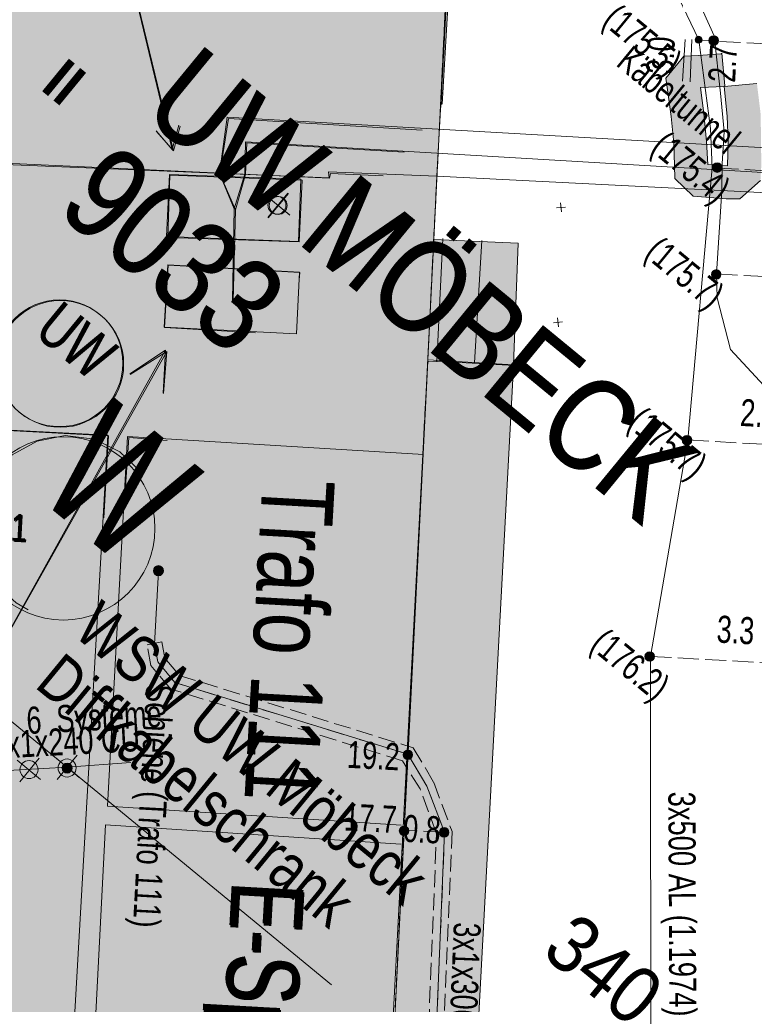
# Model space of a CAD drawing. Header units: metres. Extents: x -740 to 758, y -633 to 854.
# Tile 215 of 256: x -382 to -368, y 249 to 268. Entities that reach past the tile are written whole.
import ezdxf

# ---------------------------------------------------------------- set-up
doc = ezdxf.new("R2010")
doc.units = ezdxf.units.M
doc.header["$MEASUREMENT"] = 0
for name, pattern in [('333_125', [0.4576, 0.3328, -0.1248]), ('333_333', [0.6656, 0.3328, -0.3328]), ('416_125', [0.5408, 0.416, -0.1248])]:
    doc.linetypes.add(name, pattern=pattern)
for name, color, linetype in [('Gis.LOVION', 7, 'Continuous'), ('Grundkarte.LOVION', 7, 'Continuous'), ('Grundkarte_Text.LOVION', 7, 'Continuous'), ('Strom.LOVION', 7, 'Continuous'), ('StromBemass.LOVION', 7, 'Continuous'), ('Telko.LOVION', 7, 'Continuous'), ('Wasser.LOVION', 7, 'Continuous')]:
    doc.layers.add(name, color=color, linetype=linetype)
doc.styles.add('ERSTELLTER_STIL_1', font='arial.ttf')

msp = doc.modelspace()

# ---------------------------------------------------------------- hatches: boundary and pattern name
at = {"layer": 'Gis.LOVION', "linetype": 'Continuous', "lineweight": 18}
for color, points in [(254, [(-368.985, 267.602), (-369.342, 267.168), (-369.3, 266.891), (-369.238, 266.41), (-369.186, 265.883), (-369.173, 265.441), (-369.163, 265.19), (-368.804, 264.841), (-368.551, 264.822), (-368.148, 264.787), (-367.882, 264.784), (-367.474, 265.148), (-367.457, 265.431), (-367.461, 265.918), (-367.47, 266.464), (-367.543, 267.063), (-368.187, 267), (-368.13, 266.414), (-368.111, 265.914), (-368.123, 265.44), (-368.51, 265.461), (-368.539, 265.916), (-368.594, 266.472), (-368.658, 266.983), (-368.187, 267), (-368.174, 267.016), (-368.237, 267.66), (-368.25, 267.644), (-368.705, 267.614)]), (41, [(-374.403, 254.393), (-375.398, 234.641), (-373.794, 234.561), (-372.347, 261.48), (-372.334, 261.496), (-373.879, 261.581), (-374.025, 261.567), (-374.041, 261.58)])]:
    msp.add_hatch(color=color, dxfattribs=at).paths.add_polyline_path(points)
at = {"layer": 'Grundkarte.LOVION', "linetype": 'Continuous', "lineweight": 18}
for points in [[(-388.972, 271.402), (-389.271, 265.993), (-387.076, 265.912), (-387.085, 265.705), (-375.982, 265.194), (-375.961, 265.285), (-374.922, 265.239), (-373.76, 266.653), (-373.526, 270.607)], [(-380.516, 270.967), (-384.953, 265.568), (-375.992, 265.202), (-376.003, 265.32), (-373.866, 265.233), (-373.568, 270.641)], [(-390.277, 247.866), (-390.426, 247.881), (-390.506, 246.277), (-374.922, 265.239), (-375.961, 265.285), (-375.982, 265.194), (-387.085, 265.705), (-387.076, 265.912), (-389.271, 265.993), (-389.479, 266.003), (-389.581, 263.717), (-389.405, 263.734)], [(-390.287, 247.874), (-390.436, 247.889), (-390.585, 245.48), (-390.494, 245.46), (-388.326, 245.347), (-388.316, 245.555), (-377.26, 244.921), (-377.263, 244.655), (-374.945, 244.527), (-374.044, 261.61), (-373.922, 263.986), (-373.866, 265.233), (-376.003, 265.32), (-375.992, 265.202), (-384.953, 265.568), (-389.628, 259.879)], [(-372.35, 261.509), (-372.26, 263.912), (-373.922, 263.986), (-374.044, 261.61)]]:
    msp.add_hatch(color=254, dxfattribs=at).paths.add_polyline_path(points)
at = {"layer": 'Strom.LOVION', "linetype": 'Continuous', "lineweight": 13}
for points in [[(-380.346, 260.747), (-380.254, 260.874), (-380.179, 261.012), (-380.122, 261.158), (-380.083, 261.31), (-380.064, 261.466), (-380.064, 261.623), (-380.085, 261.779), (-380.124, 261.931), (-380.182, 262.076), (-380.258, 262.214), (-380.351, 262.341), (-380.459, 262.455), (-380.58, 262.554), (-380.713, 262.638), (-380.855, 262.704), (-381.005, 262.752), (-381.159, 262.781), (-381.316, 262.791), (-381.472, 262.78), (-381.627, 262.75), (-381.776, 262.701), (-381.918, 262.634), (-382.05, 262.55), (-382.171, 262.449), (-382.278, 262.334), (-382.369, 262.207), (-382.445, 262.069), (-382.502, 261.923), (-382.541, 261.771), (-382.56, 261.615), (-382.559, 261.458), (-382.539, 261.302), (-382.5, 261.15), (-382.441, 261.005), (-382.365, 260.867), (-382.272, 260.741), (-382.165, 260.627), (-382.043, 260.527), (-381.911, 260.443), (-381.768, 260.377), (-381.619, 260.329), (-381.465, 260.3), (-381.308, 260.29), (-381.151, 260.301), (-380.997, 260.331), (-380.848, 260.38), (-380.706, 260.447), (-380.574, 260.532), (-380.453, 260.632)], [(-380.331, 260.735), (-380.239, 260.862), (-380.164, 261), (-380.107, 261.146), (-380.068, 261.298), (-380.049, 261.454), (-380.05, 261.611), (-380.07, 261.767), (-380.109, 261.918), (-380.168, 262.064), (-380.244, 262.202), (-380.336, 262.328), (-380.444, 262.442), (-380.565, 262.542), (-380.698, 262.626), (-380.84, 262.692), (-380.99, 262.74), (-381.144, 262.769), (-381.301, 262.778), (-381.458, 262.768), (-381.612, 262.738), (-381.761, 262.689), (-381.903, 262.622), (-382.035, 262.537), (-382.156, 262.437), (-382.263, 262.322), (-382.355, 262.195), (-382.43, 262.057), (-382.487, 261.911), (-382.526, 261.759), (-382.545, 261.603), (-382.544, 261.446), (-382.524, 261.29), (-382.485, 261.138), (-382.426, 260.992), (-382.35, 260.855), (-382.258, 260.728), (-382.15, 260.614), (-382.028, 260.515), (-381.896, 260.431), (-381.753, 260.365), (-381.604, 260.317), (-381.45, 260.288), (-381.293, 260.278), (-381.136, 260.289), (-380.982, 260.319), (-380.833, 260.368), (-380.691, 260.435), (-380.559, 260.519), (-380.438, 260.62)]]:
    msp.add_hatch(color=7, dxfattribs=at).paths.add_polyline_path(points)
at = {"layer": 'Strom.LOVION', "linetype": 'Continuous', "lineweight": 18}
for points in [[(-379.283, 257.385), (-379.276, 257.395), (-379.27, 257.406), (-379.265, 257.418), (-379.262, 257.43), (-379.261, 257.443), (-379.261, 257.455), (-379.263, 257.468), (-379.266, 257.48), (-379.27, 257.492), (-379.276, 257.503), (-379.284, 257.513), (-379.293, 257.522), (-379.302, 257.53), (-379.313, 257.537), (-379.324, 257.542), (-379.336, 257.546), (-379.349, 257.548), (-379.361, 257.549), (-379.374, 257.548), (-379.386, 257.546), (-379.398, 257.542), (-379.409, 257.536), (-379.42, 257.529), (-379.43, 257.521), (-379.438, 257.512), (-379.446, 257.502), (-379.452, 257.491), (-379.456, 257.479), (-379.459, 257.467), (-379.461, 257.455), (-379.461, 257.442), (-379.459, 257.429), (-379.456, 257.417), (-379.451, 257.406), (-379.445, 257.395), (-379.438, 257.384), (-379.429, 257.375), (-379.42, 257.367), (-379.409, 257.361), (-379.398, 257.355), (-379.386, 257.351), (-379.373, 257.349), (-379.361, 257.348), (-379.348, 257.349), (-379.336, 257.352), (-379.324, 257.355), (-379.312, 257.361), (-379.302, 257.368), (-379.292, 257.376)], [(-381.087, 253.492), (-381.08, 253.502), (-381.074, 253.513), (-381.07, 253.524), (-381.067, 253.536), (-381.065, 253.548), (-381.065, 253.561), (-381.067, 253.573), (-381.07, 253.585), (-381.074, 253.596), (-381.08, 253.607), (-381.088, 253.617), (-381.096, 253.626), (-381.106, 253.634), (-381.116, 253.64), (-381.127, 253.645), (-381.139, 253.649), (-381.151, 253.652), (-381.163, 253.652), (-381.175, 253.651), (-381.188, 253.649), (-381.199, 253.645), (-381.21, 253.64), (-381.221, 253.633), (-381.23, 253.625), (-381.239, 253.616), (-381.246, 253.606), (-381.252, 253.596), (-381.256, 253.584), (-381.259, 253.572), (-381.261, 253.56), (-381.261, 253.548), (-381.259, 253.536), (-381.256, 253.524), (-381.251, 253.512), (-381.245, 253.501), (-381.238, 253.492), (-381.23, 253.483), (-381.22, 253.475), (-381.21, 253.468), (-381.199, 253.463), (-381.187, 253.459), (-381.175, 253.457), (-381.163, 253.456), (-381.15, 253.457), (-381.138, 253.459), (-381.127, 253.463), (-381.115, 253.469), (-381.105, 253.475), (-381.096, 253.483)]]:
    msp.add_hatch(color=230, dxfattribs=at).paths.add_polyline_path(points)
at = {"layer": 'StromBemass.LOVION', "linetype": 'Continuous', "lineweight": 13}
for points in [[(-368.642, 267.883), (-368.637, 267.89), (-368.633, 267.898), (-368.63, 267.905), (-368.628, 267.913), (-368.627, 267.922), (-368.627, 267.93), (-368.628, 267.938), (-368.63, 267.947), (-368.634, 267.954), (-368.638, 267.962), (-368.643, 267.968), (-368.648, 267.975), (-368.655, 267.98), (-368.662, 267.984), (-368.669, 267.988), (-368.677, 267.99), (-368.686, 267.992), (-368.694, 267.992), (-368.702, 267.992), (-368.711, 267.99), (-368.719, 267.988), (-368.726, 267.984), (-368.733, 267.98), (-368.74, 267.974), (-368.745, 267.968), (-368.75, 267.961), (-368.754, 267.954), (-368.757, 267.946), (-368.759, 267.938), (-368.76, 267.93), (-368.76, 267.921), (-368.759, 267.913), (-368.757, 267.905), (-368.754, 267.897), (-368.75, 267.89), (-368.745, 267.883), (-368.739, 267.877), (-368.733, 267.872), (-368.726, 267.867), (-368.718, 267.864), (-368.71, 267.861), (-368.702, 267.86), (-368.694, 267.859), (-368.685, 267.86), (-368.677, 267.861), (-368.669, 267.864), (-368.662, 267.867), (-368.654, 267.872), (-368.648, 267.877)], [(-368.322, 267.849), (-368.315, 267.858), (-368.309, 267.869), (-368.305, 267.88), (-368.302, 267.892), (-368.301, 267.904), (-368.301, 267.916), (-368.302, 267.928), (-368.305, 267.939), (-368.31, 267.95), (-368.316, 267.961), (-368.323, 267.97), (-368.331, 267.979), (-368.34, 267.987), (-368.35, 267.993), (-368.361, 267.998), (-368.372, 268.002), (-368.384, 268.004), (-368.396, 268.005), (-368.408, 268.004), (-368.42, 268.002), (-368.431, 267.998), (-368.442, 267.993), (-368.452, 267.986), (-368.461, 267.979), (-368.47, 267.97), (-368.477, 267.96), (-368.482, 267.95), (-368.487, 267.939), (-368.49, 267.927), (-368.491, 267.915), (-368.491, 267.903), (-368.49, 267.891), (-368.487, 267.88), (-368.482, 267.868), (-368.476, 267.858), (-368.469, 267.848), (-368.461, 267.84), (-368.452, 267.832), (-368.442, 267.826), (-368.431, 267.82), (-368.419, 267.817), (-368.408, 267.815), (-368.396, 267.814), (-368.384, 267.815), (-368.372, 267.817), (-368.361, 267.821), (-368.35, 267.826), (-368.34, 267.832), (-368.33, 267.84)], [(-368.348, 267.864), (-368.344, 267.87), (-368.34, 267.877), (-368.337, 267.884), (-368.335, 267.891), (-368.334, 267.899), (-368.334, 267.907), (-368.335, 267.915), (-368.337, 267.922), (-368.34, 267.929), (-368.344, 267.936), (-368.349, 267.942), (-368.354, 267.948), (-368.36, 267.953), (-368.366, 267.957), (-368.374, 267.96), (-368.381, 267.963), (-368.389, 267.964), (-368.396, 267.965), (-368.404, 267.964), (-368.412, 267.963), (-368.419, 267.96), (-368.426, 267.957), (-368.433, 267.953), (-368.438, 267.948), (-368.444, 267.942), (-368.448, 267.936), (-368.452, 267.929), (-368.455, 267.922), (-368.457, 267.914), (-368.458, 267.907), (-368.458, 267.899), (-368.457, 267.891), (-368.455, 267.884), (-368.452, 267.876), (-368.448, 267.87), (-368.443, 267.863), (-368.438, 267.858), (-368.432, 267.853), (-368.426, 267.849), (-368.419, 267.845), (-368.411, 267.843), (-368.404, 267.842), (-368.396, 267.841), (-368.388, 267.842), (-368.381, 267.843), (-368.373, 267.845), (-368.366, 267.849), (-368.36, 267.853), (-368.354, 267.858)], [(-368.254, 265.343), (-368.247, 265.353), (-368.242, 265.363), (-368.237, 265.375), (-368.234, 265.386), (-368.233, 265.398), (-368.233, 265.41), (-368.234, 265.422), (-368.238, 265.433), (-368.242, 265.444), (-368.248, 265.455), (-368.255, 265.465), (-368.263, 265.473), (-368.272, 265.481), (-368.282, 265.487), (-368.293, 265.492), (-368.305, 265.496), (-368.316, 265.498), (-368.328, 265.499), (-368.34, 265.498), (-368.352, 265.496), (-368.363, 265.492), (-368.374, 265.487), (-368.384, 265.481), (-368.393, 265.473), (-368.401, 265.464), (-368.408, 265.454), (-368.414, 265.444), (-368.419, 265.433), (-368.421, 265.421), (-368.423, 265.409), (-368.423, 265.397), (-368.421, 265.386), (-368.418, 265.374), (-368.414, 265.363), (-368.408, 265.352), (-368.401, 265.343), (-368.393, 265.334), (-368.384, 265.327), (-368.373, 265.32), (-368.363, 265.315), (-368.351, 265.311), (-368.34, 265.309), (-368.328, 265.309), (-368.316, 265.309), (-368.304, 265.312), (-368.293, 265.315), (-368.282, 265.32), (-368.272, 265.327), (-368.263, 265.335)], [(-368.276, 265.353), (-368.271, 265.359), (-368.267, 265.366), (-368.265, 265.373), (-368.263, 265.381), (-368.262, 265.388), (-368.262, 265.396), (-368.263, 265.404), (-368.265, 265.411), (-368.268, 265.418), (-368.271, 265.425), (-368.276, 265.431), (-368.281, 265.437), (-368.287, 265.442), (-368.294, 265.446), (-368.301, 265.449), (-368.308, 265.451), (-368.316, 265.453), (-368.323, 265.453), (-368.331, 265.453), (-368.339, 265.451), (-368.346, 265.449), (-368.353, 265.445), (-368.359, 265.441), (-368.365, 265.436), (-368.37, 265.431), (-368.375, 265.425), (-368.379, 265.418), (-368.381, 265.411), (-368.383, 265.403), (-368.384, 265.395), (-368.384, 265.388), (-368.383, 265.38), (-368.381, 265.373), (-368.378, 265.366), (-368.375, 265.359), (-368.37, 265.353), (-368.365, 265.347), (-368.359, 265.342), (-368.352, 265.338), (-368.345, 265.335), (-368.338, 265.332), (-368.331, 265.331), (-368.323, 265.331), (-368.315, 265.331), (-368.308, 265.332), (-368.3, 265.335), (-368.293, 265.338), (-368.287, 265.342), (-368.281, 265.347)], [(-368.274, 263.236), (-368.267, 263.245), (-368.261, 263.256), (-368.257, 263.267), (-368.254, 263.278), (-368.252, 263.29), (-368.252, 263.301), (-368.254, 263.313), (-368.257, 263.324), (-368.261, 263.335), (-368.267, 263.346), (-368.274, 263.355), (-368.282, 263.364), (-368.291, 263.371), (-368.301, 263.377), (-368.312, 263.382), (-368.323, 263.386), (-368.334, 263.388), (-368.346, 263.389), (-368.358, 263.388), (-368.369, 263.386), (-368.381, 263.382), (-368.391, 263.377), (-368.401, 263.371), (-368.41, 263.363), (-368.418, 263.355), (-368.425, 263.345), (-368.431, 263.335), (-368.435, 263.324), (-368.438, 263.312), (-368.439, 263.301), (-368.439, 263.289), (-368.438, 263.277), (-368.435, 263.266), (-368.43, 263.255), (-368.425, 263.245), (-368.418, 263.235), (-368.41, 263.227), (-368.401, 263.219), (-368.391, 263.213), (-368.38, 263.208), (-368.369, 263.204), (-368.357, 263.202), (-368.346, 263.202), (-368.334, 263.202), (-368.322, 263.205), (-368.311, 263.208), (-368.301, 263.213), (-368.291, 263.22), (-368.282, 263.227)], [(-368.293, 263.26), (-368.288, 263.267), (-368.284, 263.274), (-368.281, 263.281), (-368.279, 263.289), (-368.278, 263.297), (-368.278, 263.306), (-368.279, 263.314), (-368.281, 263.322), (-368.284, 263.329), (-368.288, 263.336), (-368.293, 263.343), (-368.299, 263.349), (-368.305, 263.354), (-368.312, 263.358), (-368.319, 263.362), (-368.327, 263.364), (-368.335, 263.366), (-368.343, 263.366), (-368.351, 263.365), (-368.359, 263.364), (-368.367, 263.361), (-368.374, 263.358), (-368.381, 263.354), (-368.387, 263.348), (-368.393, 263.342), (-368.398, 263.336), (-368.401, 263.329), (-368.404, 263.321), (-368.406, 263.313), (-368.407, 263.305), (-368.407, 263.297), (-368.406, 263.289), (-368.404, 263.281), (-368.401, 263.274), (-368.397, 263.266), (-368.393, 263.26), (-368.387, 263.254), (-368.381, 263.249), (-368.374, 263.244), (-368.366, 263.241), (-368.359, 263.239), (-368.351, 263.237), (-368.343, 263.237), (-368.334, 263.237), (-368.327, 263.239), (-368.319, 263.241), (-368.311, 263.245), (-368.305, 263.249), (-368.298, 263.254)], [(-368.852, 259.963), (-368.845, 259.972), (-368.839, 259.983), (-368.835, 259.994), (-368.832, 260.006), (-368.831, 260.017), (-368.831, 260.029), (-368.832, 260.041), (-368.835, 260.053), (-368.84, 260.064), (-368.845, 260.074), (-368.852, 260.084), (-368.861, 260.093), (-368.87, 260.1), (-368.88, 260.107), (-368.891, 260.112), (-368.902, 260.115), (-368.914, 260.117), (-368.926, 260.118), (-368.938, 260.117), (-368.949, 260.115), (-368.961, 260.111), (-368.971, 260.106), (-368.982, 260.1), (-368.991, 260.092), (-368.999, 260.084), (-369.006, 260.074), (-369.012, 260.063), (-369.016, 260.052), (-369.019, 260.041), (-369.02, 260.029), (-369.02, 260.017), (-369.019, 260.005), (-369.016, 259.993), (-369.011, 259.982), (-369.005, 259.972), (-368.998, 259.962), (-368.99, 259.954), (-368.981, 259.946), (-368.971, 259.94), (-368.96, 259.935), (-368.949, 259.931), (-368.937, 259.929), (-368.925, 259.928), (-368.913, 259.929), (-368.901, 259.931), (-368.89, 259.935), (-368.879, 259.94), (-368.869, 259.946), (-368.86, 259.954)], [(-368.866, 259.988), (-368.862, 259.994), (-368.858, 260.001), (-368.855, 260.008), (-368.853, 260.016), (-368.852, 260.023), (-368.852, 260.031), (-368.853, 260.039), (-368.855, 260.046), (-368.858, 260.053), (-368.862, 260.06), (-368.866, 260.066), (-368.872, 260.072), (-368.878, 260.077), (-368.884, 260.081), (-368.891, 260.084), (-368.898, 260.086), (-368.906, 260.088), (-368.914, 260.088), (-368.921, 260.088), (-368.929, 260.086), (-368.936, 260.084), (-368.943, 260.081), (-368.95, 260.076), (-368.956, 260.071), (-368.961, 260.066), (-368.965, 260.06), (-368.969, 260.053), (-368.972, 260.046), (-368.974, 260.038), (-368.975, 260.031), (-368.975, 260.023), (-368.974, 260.015), (-368.972, 260.008), (-368.969, 260.001), (-368.965, 259.994), (-368.961, 259.988), (-368.955, 259.982), (-368.949, 259.977), (-368.943, 259.973), (-368.936, 259.97), (-368.929, 259.968), (-368.921, 259.966), (-368.913, 259.966), (-368.906, 259.966), (-368.898, 259.968), (-368.891, 259.97), (-368.884, 259.973), (-368.877, 259.978), (-368.871, 259.983)], [(-369.586, 255.696), (-369.579, 255.705), (-369.573, 255.716), (-369.569, 255.727), (-369.566, 255.739), (-369.564, 255.75), (-369.564, 255.762), (-369.566, 255.774), (-369.569, 255.786), (-369.573, 255.797), (-369.579, 255.807), (-369.586, 255.817), (-369.594, 255.826), (-369.604, 255.833), (-369.614, 255.84), (-369.625, 255.845), (-369.636, 255.848), (-369.648, 255.851), (-369.66, 255.851), (-369.671, 255.85), (-369.683, 255.848), (-369.695, 255.844), (-369.705, 255.839), (-369.715, 255.833), (-369.725, 255.825), (-369.733, 255.817), (-369.74, 255.807), (-369.745, 255.796), (-369.75, 255.785), (-369.753, 255.774), (-369.754, 255.762), (-369.754, 255.75), (-369.753, 255.738), (-369.75, 255.726), (-369.745, 255.715), (-369.739, 255.705), (-369.732, 255.695), (-369.724, 255.687), (-369.715, 255.679), (-369.705, 255.673), (-369.694, 255.668), (-369.683, 255.664), (-369.671, 255.662), (-369.659, 255.661), (-369.647, 255.662), (-369.635, 255.664), (-369.624, 255.668), (-369.613, 255.673), (-369.603, 255.679), (-369.594, 255.687)], [(-369.602, 255.718), (-369.598, 255.724), (-369.594, 255.731), (-369.591, 255.738), (-369.589, 255.745), (-369.588, 255.753), (-369.588, 255.761), (-369.589, 255.769), (-369.591, 255.776), (-369.594, 255.783), (-369.598, 255.79), (-369.603, 255.796), (-369.608, 255.802), (-369.614, 255.807), (-369.62, 255.811), (-369.627, 255.814), (-369.635, 255.817), (-369.643, 255.818), (-369.65, 255.819), (-369.658, 255.818), (-369.666, 255.817), (-369.673, 255.814), (-369.68, 255.811), (-369.687, 255.807), (-369.693, 255.802), (-369.698, 255.796), (-369.702, 255.79), (-369.706, 255.783), (-369.709, 255.776), (-369.711, 255.768), (-369.712, 255.76), (-369.712, 255.753), (-369.711, 255.745), (-369.709, 255.737), (-369.706, 255.73), (-369.702, 255.723), (-369.698, 255.717), (-369.692, 255.712), (-369.686, 255.707), (-369.68, 255.702), (-369.673, 255.699), (-369.665, 255.697), (-369.658, 255.695), (-369.65, 255.695), (-369.642, 255.695), (-369.634, 255.697), (-369.627, 255.699), (-369.62, 255.703), (-369.614, 255.707), (-369.608, 255.712)], [(-374.363, 253.758), (-374.356, 253.768), (-374.35, 253.778), (-374.346, 253.789), (-374.343, 253.8), (-374.342, 253.812), (-374.342, 253.824), (-374.343, 253.835), (-374.346, 253.847), (-374.351, 253.857), (-374.356, 253.868), (-374.363, 253.877), (-374.371, 253.886), (-374.38, 253.893), (-374.39, 253.899), (-374.401, 253.904), (-374.412, 253.908), (-374.423, 253.91), (-374.435, 253.911), (-374.447, 253.91), (-374.458, 253.908), (-374.469, 253.904), (-374.48, 253.899), (-374.49, 253.893), (-374.499, 253.885), (-374.507, 253.877), (-374.513, 253.867), (-374.519, 253.857), (-374.523, 253.846), (-374.526, 253.835), (-374.528, 253.823), (-374.528, 253.811), (-374.526, 253.8), (-374.523, 253.789), (-374.519, 253.778), (-374.513, 253.767), (-374.506, 253.758), (-374.498, 253.75), (-374.489, 253.742), (-374.479, 253.736), (-374.469, 253.731), (-374.458, 253.727), (-374.446, 253.725), (-374.434, 253.725), (-374.423, 253.725), (-374.411, 253.727), (-374.4, 253.731), (-374.39, 253.736), (-374.38, 253.742), (-374.371, 253.75)], [(-374.39, 253.786), (-374.385, 253.793), (-374.381, 253.8), (-374.378, 253.807), (-374.376, 253.815), (-374.375, 253.823), (-374.375, 253.831), (-374.376, 253.839), (-374.378, 253.847), (-374.381, 253.854), (-374.385, 253.861), (-374.39, 253.868), (-374.395, 253.874), (-374.402, 253.879), (-374.408, 253.883), (-374.416, 253.886), (-374.423, 253.889), (-374.431, 253.89), (-374.439, 253.891), (-374.447, 253.89), (-374.455, 253.889), (-374.463, 253.886), (-374.47, 253.883), (-374.477, 253.878), (-374.483, 253.873), (-374.489, 253.867), (-374.493, 253.861), (-374.497, 253.854), (-374.5, 253.846), (-374.502, 253.839), (-374.503, 253.831), (-374.503, 253.823), (-374.502, 253.815), (-374.5, 253.807), (-374.497, 253.799), (-374.493, 253.792), (-374.488, 253.786), (-374.483, 253.78), (-374.477, 253.775), (-374.47, 253.771), (-374.462, 253.767), (-374.455, 253.765), (-374.447, 253.763), (-374.439, 253.763), (-374.431, 253.763), (-374.423, 253.765), (-374.415, 253.767), (-374.408, 253.771), (-374.401, 253.775), (-374.395, 253.78)], [(-374.438, 252.256), (-374.431, 252.266), (-374.425, 252.276), (-374.421, 252.287), (-374.418, 252.299), (-374.416, 252.311), (-374.416, 252.322), (-374.418, 252.334), (-374.421, 252.346), (-374.425, 252.357), (-374.431, 252.367), (-374.438, 252.377), (-374.446, 252.385), (-374.455, 252.393), (-374.465, 252.399), (-374.476, 252.404), (-374.487, 252.408), (-374.499, 252.41), (-374.511, 252.411), (-374.522, 252.41), (-374.534, 252.407), (-374.545, 252.404), (-374.556, 252.399), (-374.566, 252.392), (-374.575, 252.385), (-374.583, 252.376), (-374.59, 252.367), (-374.596, 252.356), (-374.6, 252.345), (-374.603, 252.334), (-374.604, 252.322), (-374.604, 252.31), (-374.603, 252.298), (-374.6, 252.287), (-374.596, 252.276), (-374.59, 252.266), (-374.583, 252.256), (-374.575, 252.247), (-374.566, 252.24), (-374.556, 252.234), (-374.545, 252.229), (-374.534, 252.225), (-374.522, 252.223), (-374.51, 252.222), (-374.498, 252.223), (-374.487, 252.225), (-374.475, 252.229), (-374.465, 252.234), (-374.455, 252.24), (-374.446, 252.248)], [(-374.463, 252.284), (-374.459, 252.291), (-374.455, 252.298), (-374.452, 252.305), (-374.45, 252.313), (-374.449, 252.321), (-374.449, 252.329), (-374.45, 252.337), (-374.452, 252.345), (-374.455, 252.353), (-374.459, 252.36), (-374.464, 252.366), (-374.469, 252.372), (-374.476, 252.377), (-374.482, 252.382), (-374.49, 252.385), (-374.497, 252.388), (-374.505, 252.389), (-374.513, 252.39), (-374.522, 252.389), (-374.529, 252.388), (-374.537, 252.385), (-374.544, 252.382), (-374.551, 252.377), (-374.558, 252.372), (-374.563, 252.366), (-374.568, 252.36), (-374.572, 252.352), (-374.575, 252.345), (-374.577, 252.337), (-374.578, 252.329), (-374.578, 252.321), (-374.577, 252.313), (-374.574, 252.305), (-374.571, 252.298), (-374.568, 252.291), (-374.563, 252.284), (-374.557, 252.278), (-374.551, 252.273), (-374.544, 252.269), (-374.537, 252.265), (-374.529, 252.263), (-374.521, 252.261), (-374.513, 252.261), (-374.505, 252.261), (-374.497, 252.263), (-374.489, 252.265), (-374.482, 252.269), (-374.475, 252.273), (-374.469, 252.278)], [(-374.463, 252.284), (-374.459, 252.291), (-374.455, 252.298), (-374.452, 252.305), (-374.45, 252.313), (-374.449, 252.321), (-374.449, 252.329), (-374.45, 252.337), (-374.452, 252.345), (-374.455, 252.353), (-374.459, 252.36), (-374.464, 252.366), (-374.469, 252.372), (-374.476, 252.377), (-374.482, 252.382), (-374.49, 252.385), (-374.497, 252.388), (-374.505, 252.389), (-374.513, 252.39), (-374.522, 252.389), (-374.529, 252.388), (-374.537, 252.385), (-374.544, 252.382), (-374.551, 252.377), (-374.558, 252.372), (-374.563, 252.366), (-374.568, 252.36), (-374.572, 252.352), (-374.575, 252.345), (-374.577, 252.337), (-374.578, 252.329), (-374.578, 252.321), (-374.577, 252.313), (-374.574, 252.305), (-374.571, 252.298), (-374.568, 252.291), (-374.563, 252.284), (-374.557, 252.278), (-374.551, 252.273), (-374.544, 252.269), (-374.537, 252.265), (-374.529, 252.263), (-374.521, 252.261), (-374.513, 252.261), (-374.505, 252.261), (-374.497, 252.263), (-374.489, 252.265), (-374.482, 252.269), (-374.475, 252.273), (-374.469, 252.278)], [(-373.648, 252.227), (-373.641, 252.236), (-373.635, 252.247), (-373.631, 252.258), (-373.628, 252.269), (-373.626, 252.281), (-373.626, 252.293), (-373.628, 252.304), (-373.631, 252.316), (-373.635, 252.327), (-373.641, 252.337), (-373.648, 252.347), (-373.656, 252.355), (-373.665, 252.363), (-373.675, 252.369), (-373.686, 252.374), (-373.697, 252.378), (-373.709, 252.38), (-373.72, 252.38), (-373.732, 252.38), (-373.744, 252.377), (-373.755, 252.374), (-373.766, 252.369), (-373.776, 252.362), (-373.785, 252.355), (-373.793, 252.346), (-373.8, 252.337), (-373.805, 252.326), (-373.81, 252.315), (-373.812, 252.304), (-373.814, 252.292), (-373.814, 252.28), (-373.812, 252.269), (-373.809, 252.257), (-373.805, 252.246), (-373.799, 252.236), (-373.792, 252.226), (-373.784, 252.218), (-373.775, 252.21), (-373.765, 252.204), (-373.754, 252.199), (-373.743, 252.195), (-373.732, 252.193), (-373.72, 252.193), (-373.708, 252.193), (-373.696, 252.196), (-373.685, 252.199), (-373.675, 252.204), (-373.665, 252.211), (-373.656, 252.218)], [(-373.665, 252.246), (-373.66, 252.253), (-373.656, 252.26), (-373.654, 252.267), (-373.652, 252.275), (-373.651, 252.283), (-373.651, 252.291), (-373.652, 252.298), (-373.654, 252.306), (-373.657, 252.313), (-373.66, 252.32), (-373.665, 252.327), (-373.671, 252.333), (-373.677, 252.338), (-373.683, 252.342), (-373.691, 252.345), (-373.698, 252.348), (-373.706, 252.349), (-373.714, 252.35), (-373.722, 252.349), (-373.73, 252.348), (-373.737, 252.345), (-373.744, 252.342), (-373.751, 252.337), (-373.757, 252.332), (-373.763, 252.327), (-373.767, 252.32), (-373.771, 252.313), (-373.774, 252.306), (-373.776, 252.298), (-373.777, 252.29), (-373.777, 252.282), (-373.776, 252.274), (-373.774, 252.267), (-373.771, 252.259), (-373.767, 252.252), (-373.762, 252.246), (-373.757, 252.24), (-373.751, 252.235), (-373.744, 252.231), (-373.737, 252.227), (-373.729, 252.225), (-373.722, 252.224), (-373.714, 252.223), (-373.706, 252.224), (-373.698, 252.225), (-373.69, 252.228), (-373.683, 252.231), (-373.676, 252.235), (-373.67, 252.24)]]:
    msp.add_hatch(color=7, dxfattribs=at).paths.add_polyline_path(points)
at = {"layer": 'Telko.LOVION', "linetype": 'Continuous', "lineweight": 13}
for points in [[(-379.145, 265.264), (-379.204, 264.046), (-376.593, 263.947), (-376.551, 265.177)], [(-379.135, 265.255), (-379.178, 264.025), (-376.583, 263.938), (-376.525, 265.156)], [(-379.178, 263.487), (-379.25, 262.253), (-376.636, 262.125), (-376.578, 263.342)], [(-379.169, 263.479), (-379.24, 262.245), (-377.442, 262.14), (-376.583, 263.185), (-376.568, 263.334)]]:
    msp.add_hatch(color=7, dxfattribs=at).paths.add_polyline_path(points)

# ---------------------------------------------------------------- linework, layer by layer
at = {"layer": 'Gis.LOVION', "color": 7, "linetype": 'Continuous', "lineweight": 13}
msp.add_lwpolyline([(-367.474, 265.148), (-367.882, 264.784), (-368.148, 264.787), (-368.551, 264.822), (-368.804, 264.841), (-369.163, 265.19), (-369.173, 265.441), (-369.186, 265.883), (-369.238, 266.41), (-369.3, 266.891), (-369.342, 267.168), (-368.985, 267.602), (-368.705, 267.614), (-368.25, 267.644), (-368.237, 267.66), (-368.174, 267.016), (-368.187, 267), (-368.658, 266.983), (-368.594, 266.472), (-368.539, 265.916), (-368.51, 265.461), (-368.123, 265.44), (-368.111, 265.914), (-368.13, 266.414), (-368.187, 267), (-367.543, 267.063)], dxfattribs=at)
at = {"layer": 'Gis.LOVION', "color": 44, "linetype": 'Continuous', "lineweight": 18}
msp.add_lwpolyline([(-374.403, 254.393), (-374.041, 261.58), (-374.025, 261.567), (-373.879, 261.581), (-372.334, 261.496), (-372.347, 261.48), (-373.794, 234.561), (-375.398, 234.641)], close=True, dxfattribs=at)
msp.add_lwpolyline([(-374.403, 254.393), (-374.041, 261.58), (-374.025, 261.567), (-373.879, 261.581), (-372.334, 261.496), (-372.347, 261.48), (-373.794, 234.561), (-375.398, 234.641)], close=True, dxfattribs=at)
for points in [[(-389.06, 260.57), (-380.357, 260.121), (-381.183, 245.75), (-390.036, 246.214), (-389.232, 260.361)], [(-389.988, 246.875), (-389.2, 260.577), (-380.347, 260.112), (-380.44, 258.493)], [(-374.127, 259.74), (-379.97, 260.099), (-380.365, 252.805), (-374.565, 252.426)], [(-379.185, 260.019), (-379.944, 260.078), (-380.017, 259.007)], [(-374.573, 252.056), (-380.403, 252.432), (-380.761, 245.51), (-374.934, 245.163)]]:
    msp.add_lwpolyline(points, dxfattribs=at)
at = {"layer": 'Grundkarte.LOVION', "color": 253, "linetype": 'Continuous', "lineweight": 18}
for points in [[(-373.76, 266.653), (-373.526, 270.607), (-388.972, 271.402), (-389.271, 265.993), (-389.479, 266.003), (-394.935, 266.179), (-394.613, 271.353), (-394.243, 275.734), (-398.544, 275.284), (-400.678, 275.045), (-402.403, 274.847), (-405.974, 274.498), (-407.827, 274.406), (-409.797, 274.302), (-411.741, 274.23)], [(-347.322, 263.986), (-348.211, 264.017), (-365.906, 264.829), (-373.866, 265.233), (-373.568, 270.641), (-380.516, 270.967)]]:
    msp.add_lwpolyline(points, dxfattribs=at)
at = {"layer": 'Grundkarte.LOVION', "color": 8, "linetype": 'Continuous', "lineweight": 18}
for points in [[(-374.922, 265.239), (-375.961, 265.285), (-375.982, 265.194), (-387.085, 265.705), (-387.076, 265.912), (-389.271, 265.993), (-388.972, 271.402), (-373.526, 270.607), (-373.76, 266.653)], [(-380.516, 270.967), (-373.568, 270.641), (-373.866, 265.233), (-376.003, 265.32), (-375.992, 265.202), (-384.953, 265.568)], [(-390.506, 246.277), (-390.426, 247.881), (-390.277, 247.866), (-389.405, 263.734), (-389.581, 263.717), (-389.479, 266.003), (-389.271, 265.993), (-387.076, 265.912), (-387.085, 265.705), (-375.982, 265.194), (-375.961, 265.285), (-374.922, 265.239)], [(-384.953, 265.568), (-375.992, 265.202), (-376.003, 265.32), (-373.866, 265.233), (-373.922, 263.986), (-374.044, 261.61), (-374.945, 244.527), (-377.263, 244.655), (-377.26, 244.921), (-388.316, 245.555), (-388.326, 245.347), (-390.494, 245.46), (-390.585, 245.48), (-390.436, 247.889), (-390.287, 247.874), (-389.628, 259.879)], [(-372.26, 263.912), (-372.35, 261.509)]]:
    msp.add_lwpolyline(points, dxfattribs=at)
at = {"layer": 'Grundkarte.LOVION', "color": 251, "linetype": 'Continuous', "lineweight": 13}
msp.add_lwpolyline([(-372.35, 261.509), (-374.044, 261.61), (-373.922, 263.986), (-372.26, 263.912)], close=True, dxfattribs=at)
for points in [[(-373.746, 264.003), (-373.863, 261.568)], [(-372.974, 263.961), (-373.122, 261.552)]]:
    msp.add_lwpolyline(points, dxfattribs=at)
at = {"layer": 'Strom.LOVION', "color": 194, "linetype": 'Continuous', "lineweight": 18}
for points in [[(-375.286, 277.33), (-374.949, 277.215), (-372.462, 274.902), (-370.124, 271.85), (-368.388, 268), (-368.264, 266.874), (-368.189, 266.113), (-368.23, 265.474), (-368.237, 264.941), (-368.343, 263.305), (-368.327, 262.834), (-368.064, 261.81), (-367.404, 261.106), (-366.72, 260.759), (-366.086, 260.777)], [(-375.563, 276.993), (-375.179, 276.838), (-373.056, 274.933), (-370.566, 271.836), (-368.692, 267.926), (-368.461, 266.175), (-368.429, 265.395), (-368.909, 260.028), (-369.645, 255.759), (-369.641, 246.952), (-369.574, 245.82), (-369.232, 245.189), (-368.508, 244.432), (-367.707, 244.097), (-366.998, 244.107)], [(-374.436, 253.828), (-379.037, 255.24), (-379.373, 255.65), (-379.436, 255.999), (-379.356, 257.44)], [(-374.156, 241.589), (-373.709, 252.288), (-374.064, 253.199), (-374.436, 253.828)]]:
    msp.add_lwpolyline(points, dxfattribs=at)
at = {"layer": 'Strom.LOVION', "color": 34, "linetype": 'Continuous', "lineweight": 18}
for points in [[(-390.384, 246.392), (-388.923, 271.495), (-373.577, 270.676), (-373.783, 266.591)], [(-380.463, 271.031), (-373.587, 270.684), (-375.398, 234.641), (-391.034, 235.565), (-389.602, 259.911)]]:
    msp.add_lwpolyline(points, dxfattribs=at)
at = {"layer": 'Strom.LOVION', "color": 250, "linetype": 'Continuous', "lineweight": 18}
for points in [[(-371.5, 264.607), (-371.324, 264.624)], [(-371.421, 264.704), (-371.404, 264.528)], [(-371.559, 262.34), (-371.383, 262.357)], [(-371.48, 262.437), (-371.463, 262.261)]]:
    msp.add_lwpolyline(points, dxfattribs=at)
at = {"layer": 'Strom.LOVION', "color": 7, "linetype": '333_125', "lineweight": 13}
msp.add_lwpolyline([(-374.305, 241.604), (-373.869, 252.258), (-374.192, 253.142), (-374.542, 253.699), (-379.113, 255.114), (-379.513, 255.578), (-379.583, 255.985), (-379.293, 256.042), (-379.232, 255.723), (-378.948, 255.382), (-374.33, 253.956), (-373.924, 253.272), (-373.563, 252.302), (-374.007, 241.574)], dxfattribs=at)
at = {"layer": 'Strom.LOVION', "color": 9, "linetype": '333_333', "lineweight": 18}
msp.add_lwpolyline([(-344.785, 240.308), (-345.145, 234.466), (-345.481, 233.073), (-346.192, 232.176), (-347.218, 231.485), (-348.513, 231.284), (-354.411, 231.446), (-360.198, 231.383), (-363.684, 231.367), (-366.072, 231.607), (-368.272, 232.042), (-369.838, 232.495), (-371.225, 233.231), (-373.723, 235.957), (-374.485, 236.799), (-374.55, 237.31), (-374.156, 241.589), (-373.709, 252.288), (-374.064, 253.199), (-374.436, 253.828), (-379.037, 255.24), (-379.373, 255.65), (-379.436, 255.999)], dxfattribs=at)
at = {"layer": 'Strom.LOVION', "color": 9, "linetype": 'Continuous', "lineweight": 18}
for points in [[(-382.097, 253.286), (-381.714, 253.752)], [(-381.389, 253.754), (-380.923, 253.371)], [(-381.362, 253.328), (-380.966, 253.81)], [(-382.153, 253.709), (-381.687, 253.326)]]:
    msp.add_lwpolyline(points, dxfattribs=at)
at = {"layer": 'Strom.LOVION', "color": 1, "linetype": 'Continuous', "lineweight": 18}
msp.add_lwpolyline([(-387.24, 253.285), (-386.779, 253.256), (-381.164, 253.569)], dxfattribs=at)
at = {"layer": 'Strom.LOVION', "color": 49, "linetype": 'Continuous', "lineweight": 18}
msp.add_lwpolyline([(-381.164, 253.569), (-379.903, 253.663)], dxfattribs=at)
at = {"layer": 'Strom.LOVION', "color": 1, "linetype": 'Continuous', "lineweight": 18}
for centre in [(-381.312, 261.541), (-381.297, 261.528)]:
    msp.add_circle(centre, 1.25, dxfattribs=at)
at = {"layer": 'Strom.LOVION', "color": 230, "linetype": 'Continuous', "lineweight": 18}
for centre, radius in [((-379.361, 257.449), 0.1), ((-381.163, 253.554), 0.098)]:
    msp.add_circle(centre, radius, dxfattribs=at)
at = {"layer": 'Strom.LOVION', "color": 9, "linetype": 'Continuous', "lineweight": 18}
for centre in [(-381.163, 253.556), (-381.916, 253.525)]:
    msp.add_circle(centre, 0.178, dxfattribs=at)
at = {"layer": 'StromBemass.LOVION', "color": 7, "linetype": '416_125', "lineweight": 13}
for points in [[(-374.949, 277.215), (-373.242, 277.131), (-373.276, 276.729), (-373.368, 274.946), (-373.587, 270.684), (-374.436, 253.828), (-374.511, 252.328), (-374.978, 243.046), (-375.059, 241.605), (-375.277, 237.342), (-375.287, 236.838), (-375.309, 236.452), (-375.327, 236.037), (-375.373, 235.293), (-375.398, 234.641)], [(-368.325, 265.39), (-365.845, 265.263), (-365.705, 267.76), (-365.486, 271.564), (-370.076, 271.81), (-370.566, 271.836)], [(-373.577, 270.676), (-373.783, 266.591)], [(-365.705, 267.76), (-368.393, 267.896), (-368.692, 267.926)], [(-368.343, 263.305), (-365.951, 263.169)], [(-368.909, 260.028), (-366.131, 259.871)], [(-369.645, 255.759), (-366.376, 255.576)], [(-373.709, 252.288), (-374.511, 252.328)]]:
    msp.add_lwpolyline(points, dxfattribs=at)
at = {"layer": 'StromBemass.LOVION', "color": 7, "linetype": 'Continuous', "lineweight": 13}
for points in [[(-369.011, 267.111), (-368.958, 267.929)], [(-368.862, 267.097), (-368.825, 267.928)]]:
    msp.add_lwpolyline(points, dxfattribs=at)
for centre, radius in [((-368.694, 267.926), 0.0667), ((-368.396, 267.909), 0.0955), ((-368.396, 267.903), 0.0617), ((-368.328, 265.404), 0.0952), ((-368.323, 265.392), 0.0613), ((-368.346, 263.295), 0.0936), ((-368.343, 263.301), 0.0647), ((-368.925, 260.023), 0.0951), ((-368.913, 260.027), 0.0612), ((-369.659, 255.756), 0.0951), ((-369.65, 255.757), 0.0619), ((-374.435, 253.818), 0.0931), ((-374.439, 253.827), 0.064), ((-374.51, 252.316), 0.0942), ((-374.513, 252.325), 0.0645), ((-374.513, 252.325), 0.0645), ((-373.72, 252.286), 0.0939), ((-373.714, 252.286), 0.0633)]:
    msp.add_circle(centre, radius, dxfattribs=at)
at = {"layer": 'Telko.LOVION', "color": 7, "linetype": 'Continuous', "lineweight": 13}
for points in [[(-388.99, 282.912), (-381.791, 276.995), (-380.33, 270.976), (-379.064, 265.735)], [(-380.384, 271.128), (-380.34, 270.984), (-379.09, 265.757)], [(-379.407, 266.125), (-379.09, 265.757), (-378.96, 266.242)], [(-379.397, 266.117), (-379.064, 265.735), (-378.934, 266.221)], [(-377.442, 262.14), (-379.24, 262.245), (-379.169, 263.479), (-376.568, 263.334), (-376.583, 263.185)], [(-377.442, 262.14), (-379.24, 262.245), (-379.169, 263.479), (-376.568, 263.334), (-376.583, 263.185)], [(-379.928, 261.33), (-379.22, 261.798), (-379.27, 260.951)], [(-379.918, 261.322), (-379.194, 261.777), (-379.26, 260.943)]]:
    msp.add_lwpolyline(points, dxfattribs=at)
at = {"layer": 'Telko.LOVION', "color": 1, "linetype": 'Continuous', "lineweight": 18}
for points in [[(-347.18, 263.896), (-347.989, 264.157), (-377.642, 265.913), (-377.654, 265.276), (-377.868, 264.59), (-378.157, 265.286), (-378, 266.395), (-348.16, 264.702)], [(-374.51, 265.708), (-377.616, 265.892), (-377.644, 265.268), (-377.842, 264.569), (-378.147, 265.278), (-377.974, 266.374), (-374.153, 266.142)], [(-377.868, 264.59), (-377.898, 262.785)], [(-377.842, 264.569), (-377.888, 262.776)]]:
    msp.add_lwpolyline(points, dxfattribs=at)
at = {"layer": 'Telko.LOVION', "color": 7, "linetype": 'Continuous', "lineweight": 13}
for points in [[(-379.145, 265.264), (-376.551, 265.177), (-376.593, 263.947), (-379.204, 264.046)], [(-379.145, 265.264), (-376.551, 265.177), (-376.593, 263.947), (-379.204, 264.046)], [(-379.135, 265.255), (-376.525, 265.156), (-376.583, 263.938), (-379.178, 264.025)], [(-379.135, 265.255), (-376.525, 265.156), (-376.583, 263.938), (-379.178, 264.025)], [(-379.178, 263.487), (-376.578, 263.342), (-376.636, 262.125), (-379.25, 262.253)], [(-379.178, 263.487), (-376.578, 263.342), (-376.636, 262.125), (-379.25, 262.253)]]:
    msp.add_lwpolyline(points, close=True, dxfattribs=at)
at = {"layer": 'Telko.LOVION', "color": 9, "linetype": 'Continuous', "lineweight": 18}
for points in [[(-377.244, 264.858), (-376.778, 264.475)], [(-377.218, 264.837), (-376.768, 264.467)], [(-377.201, 264.419), (-376.804, 264.901)], [(-377.191, 264.411), (-376.795, 264.893)]]:
    msp.add_lwpolyline(points, dxfattribs=at)
at = {"layer": 'Telko.LOVION', "color": 49, "linetype": 'Continuous', "lineweight": 18}
for points in [[(-375.942, 249.277), (-382.98, 255.061), (-379.22, 261.798)], [(-382.341, 256.179), (-379.194, 261.777)]]:
    msp.add_lwpolyline(points, dxfattribs=at)
at = {"layer": 'Telko.LOVION', "color": 9, "linetype": 'Continuous', "lineweight": 18}
for centre, radius in [((-377.021, 264.659), 0.178), ((-376.996, 264.655), 0.177)]:
    msp.add_circle(centre, radius, dxfattribs=at)
at = {"layer": 'Wasser.LOVION', "color": 94, "linetype": 'Continuous', "lineweight": 18}
msp.add_lwpolyline([(-381.932, 256.677), (-382.167, 256.816), (-382.588, 257.189), (-382.844, 257.696), (-382.957, 258.246), (-382.895, 258.814), (-382.634, 259.327), (-382.246, 259.735), (-381.755, 260.004), (-381.204, 260.117), (-380.621, 260.041), (-380.124, 259.794), (-379.716, 259.406), (-379.713, 259.376)], dxfattribs=at)
msp.add_circle((-381.238, 258.284), 1.808, dxfattribs=at)

# ---------------------------------------------------------------- texts
at = {"layer": 'Gis.LOVION', "color": 44, "linetype": 'Continuous', "lineweight": 18, "char_height": 1.42279, "attachment_point": 7, "rotation": 266.761, "style": 'ERSTELLTER_STIL_1'}
for s, insert in [('{\\A1;\\W0.74801x;Trafo 111}', (-377.323, 259.286)), ('{\\A1;\\W0.74801x;Trafo 111}', (-377.316, 259.289)), ('{\\A1;\\W0.71559x;E-Spule}', (-378.338, 251.367)), ('{\\A1;\\W0.71559x;E-Spule}', (-378.32, 251.325))]:
    msp.add_mtext(s, dxfattribs=dict(at, insert=insert))
at = {"layer": 'Grundkarte_Text.LOVION', "color": 7, "linetype": 'Continuous', "lineweight": 13, "attachment_point": 7, "style": 'ERSTELLTER_STIL_1'}
for s, insert, char_height, rotation in [('{\\A1;\\W0.89450x;II}', (-381.73, 266.97), 0.83073, 320.584), ('{\\A1;\\W0.89450x;II}', (-381.688, 266.936), 0.83073, 320.584), ('{\\A1;\\W0.89450x;340}', (-371.835, 249.879), 1.12432, 320.5841)]:
    msp.add_mtext(s, dxfattribs=dict(at, insert=insert, char_height=char_height, rotation=rotation))
at = {"layer": 'Strom.LOVION', "color": 1, "linetype": 'Continuous', "lineweight": 18, "attachment_point": 7, "style": 'ERSTELLTER_STIL_1'}
for s, insert, char_height, rotation in [('{\\A1;\\W0.71558x;(175.5)}', (-370.72, 268.127), 0.53354, 320.5841), ('{\\A1;\\W0.71558x;Kabeltunnel}', (-370.35, 267.423), 0.53355, 320.5841), ('{\\A1;\\W0.71558x;(175.4)}', (-369.765, 265.62), 0.53355, 320.5841), ('{\\A1;\\W0.71558x;(175.7)}', (-369.887, 263.539), 0.53355, 320.5841), ('{\\A1;\\W0.71560x;UW}', (-381.848, 262.111), 0.88928, 320.5841), ('{\\A1;\\W0.71559x;UW}', (-381.838, 262.103), 0.88929, 320.5841), ('{\\A1;\\W0.71558x;(175.7)}', (-370.223, 260.181), 0.53355, 320.5841), ('{\\A1;\\W0.76674x;11}', (-382.607, 258.06), 0.53355, 356.9006), ('{\\A1;\\W0.76674x;11}', (-382.581, 258.039), 0.53355, 356.9013), ('{\\A1;\\W0.71558x;(176.2)}', (-370.963, 255.808), 0.53355, 320.5841), ('{\\A1;\\W0.73092x;Schiene (Trafo 111)}', (-379.76, 255.235), 0.53355, 266.8397), ('{\\A1;\\W0.71558x;6  Systeme}', (-381.944, 254.065), 0.53355, 3.0582), ('{\\A1;\\W0.71558x;3x1x240 CU}', (-382.644, 253.727), 0.53355, 3.0574)]:
    msp.add_mtext(s, dxfattribs=dict(at, insert=insert, char_height=char_height, rotation=rotation))
at = {"layer": 'Strom.LOVION', "color": 7, "linetype": 'Continuous', "lineweight": 13, "char_height": 1.83051, "attachment_point": 7, "rotation": 320.5841, "style": 'ERSTELLTER_STIL_1'}
for s, insert in [('{\\A1;\\W0.80002x;UW MÖBECK}', (-379.747, 266.45)), ('{\\A1;\\W0.80002x;UW MÖBECK}', (-379.721, 266.429)), ('{\\A1;\\W0.80002x;9033}', (-381.429, 264.523)), ('{\\A1;\\W0.80002x;9033}', (-381.403, 264.502))]:
    msp.add_mtext(s, dxfattribs=dict(at, insert=insert))
at = {"layer": 'Strom.LOVION', "color": 194, "linetype": 'Continuous', "lineweight": 18, "char_height": 0.53354, "attachment_point": 7, "style": 'ERSTELLTER_STIL_1'}
for s, insert, rotation in [('{\\A1;\\W0.72370x;3x500 AL (1.1974)}', (-369.452, 253.088), 270.2458), ('{\\A1;\\W0.71558x;3x1x300 CU (4.2013)}', (-373.687, 250.524), 267.6544)]:
    msp.add_mtext(s, dxfattribs=dict(at, insert=insert, rotation=rotation))
at = {"layer": 'StromBemass.LOVION', "color": 7, "linetype": 'Continuous', "lineweight": 13, "attachment_point": 7, "style": 'ERSTELLTER_STIL_1'}
for s, insert, char_height, rotation in [('{\\A1;\\W0.71557x;3.0}', (-369.193, 267.234), 0.53355, 86.8629), ('{\\A1;\\W0.71558x;2.7}', (-367.975, 267.072), 0.53354, 86.8627), ('{\\A1;\\W0.71558x;2.8}', (-367.884, 260.299), 0.53355, 356.8539), ('{\\A1;\\W0.71558x;3.3}', (-368.349, 256.026), 0.53355, 356.8539), ('{\\A1;\\W0.71557x;19.2}', (-375.647, 253.553), 0.53355, 357.125), ('{\\A1;\\W0.71557x;17.7}', (-375.704, 252.324), 0.53355, 357.125), ('{\\A1;\\W0.71557x;0.8}', (-374.54, 252.094), 0.53355, 357.125)]:
    msp.add_mtext(s, dxfattribs=dict(at, insert=insert, char_height=char_height, rotation=rotation))
at = {"layer": 'Telko.LOVION', "color": 220, "linetype": 'Continuous', "lineweight": 18, "char_height": 0.91526, "attachment_point": 7, "rotation": 320.584, "style": 'ERSTELLTER_STIL_1'}
for s, insert in [('{\\A1;\\W0.80002x;WSW UW Möbeck}', (-381.077, 256.182)), ('{\\A1;\\W0.80002x;Diffkabelschrank}', (-381.836, 255.153))]:
    msp.add_mtext(s, dxfattribs=dict(at, insert=insert))
at = {"layer": 'Wasser.LOVION', "color": 94, "linetype": 'Continuous', "lineweight": 18, "char_height": 2.48983, "attachment_point": 7, "rotation": 320.5841, "style": 'ERSTELLTER_STIL_1'}
for insert in [(-381.844, 258.969), (-381.834, 258.961)]:
    msp.add_mtext('{\\A1;\\W0.71562x;W}', dxfattribs=dict(at, insert=insert))

doc.saveas('drawing.dxf')
